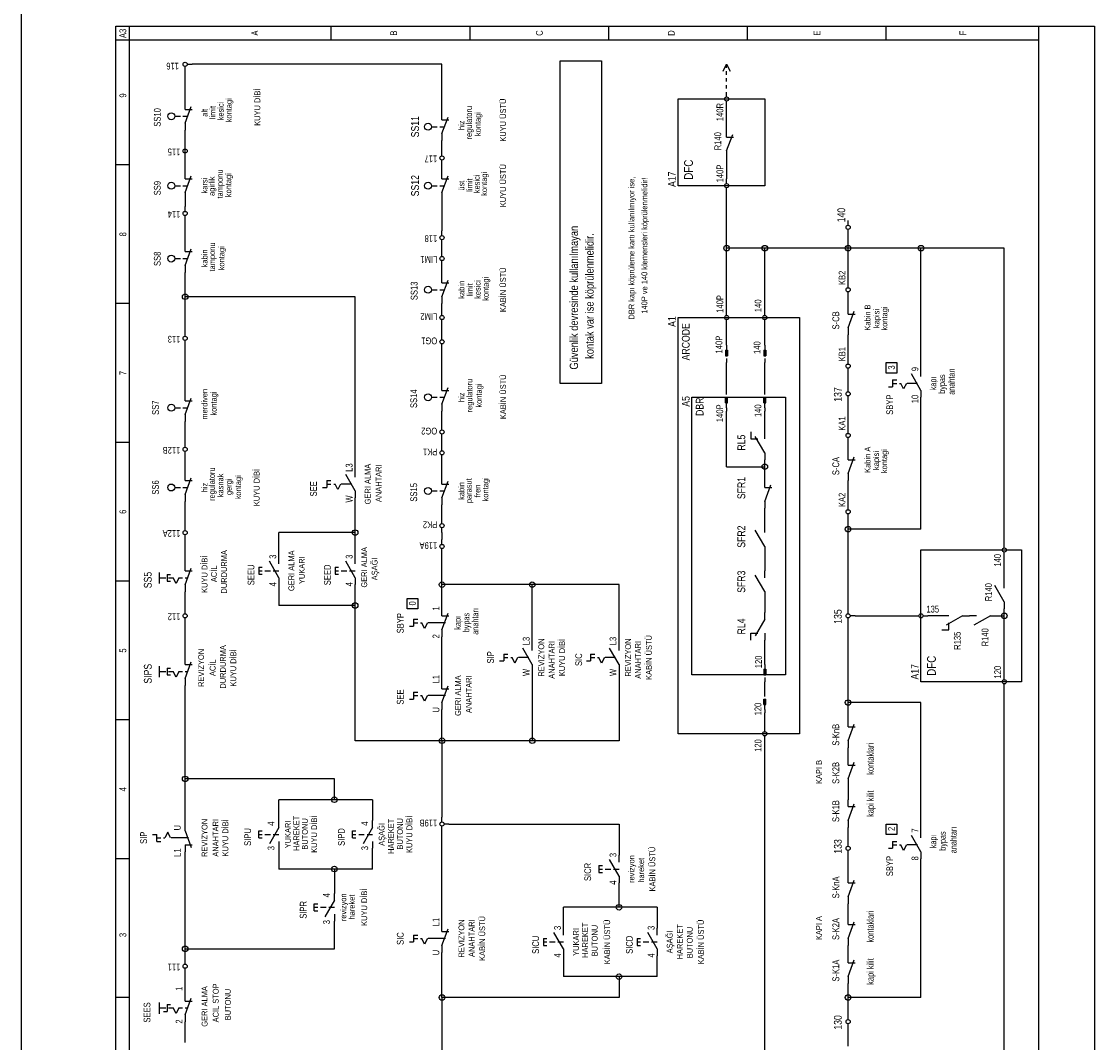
# Model space of a CAD drawing. Header units: centimetres. Extents: x 0 to 14570, y -30 to 2970.
# Tile 23 of 32: x 12415 to 13146, y 323 to 1019. Entities that reach past the tile are written whole.
import ezdxf
from ezdxf.enums import TextEntityAlignment as Align

# ---------------------------------------------------------------- set-up
doc = ezdxf.new("R2010")
doc.units = ezdxf.units.CM
for name, color, linetype in [('ASN-CERCEVE', 7, 'CONTINUOUS'), ('ASN-ELEKTRIK', 3, 'CONTINUOUS'), ('ASN-ELEKTRIK-YAZI', 4, 'CONTINUOUS')]:
    doc.layers.add(name, color=color, linetype=linetype)
doc.styles.get("Standard").update_dxf_attribs({"font": 'arial.ttf', "width": 0.8})

msp = doc.modelspace()

# ---------------------------------------------------------------- linework, layer by layer
at = {"layer": 'ASN-CERCEVE'}
msp.add_line((12415, 0), (12415, 2970), dxfattribs=at)
at = {"layer": 'ASN-ELEKTRIK'}
for p, q in [((12479.2, 70.2), (12479.2, 1015.95)), ((12479.2, 1015.95), (13145.95, 1015.95)), ((12488.66, 79.66), (12488.66, 1015.95)), ((12625.79, 1015.95), (12625.79, 1006.5)), ((12720.37, 1015.95), (12720.37, 1006.5)), ((12814.94, 1015.95), (12814.94, 1006.5)), ((12909.52, 1006.5), (12909.52, 1015.95)), ((13004.09, 1006.5), (13004.09, 1015.95)), ((13108.12, 70.2), (13108.12, 1015.95)), ((13145.95, 1015.95), (13145.95, 70.2)), ((12479.2, 1006.5), (13108.12, 1006.5)), ((12526.49, 985.22), (12526.49, 988.53)), ((12527.9, 989.94), (12531.21, 989.94)), ((12701.45, 989.94), (12531.21, 989.94)), ((12701.45, 956.84), (12701.45, 989.94)), ((12781.84, 772.42), (12781.84, 992.31)), ((12781.84, 992.31), (12810.21, 992.31)), ((12810.21, 992.31), (12810.21, 772.42)), ((12892.97, 985.22), (12895.33, 989.94)), ((12895.33, 987.58), (12895.33, 989.94)), ((12895.33, 989.94), (12897.69, 985.22)), ((12526.49, 963.94), (12526.49, 985.22)), ((12895.33, 982.85), (12895.33, 985.22)), ((12895.33, 978.12), (12895.33, 980.49)), ((12895.33, 973.39), (12895.33, 975.76)), ((12862.23, 907.19), (12862.23, 966.3)), ((12862.23, 966.3), (12921.34, 966.3)), ((12895.33, 967.72), (12895.33, 971.03)), ((12895.33, 961.57), (12895.33, 964.88)), ((12921.34, 966.3), (12921.34, 907.19)), ((12526.49, 959.21), (12526.49, 963.94)), ((12526.49, 949.75), (12530.62, 961.1)), ((12526.49, 959.21), (12531.21, 959.21)), ((12895.33, 945.02), (12895.33, 961.57)), ((12519.4, 954.48), (12523.29, 954.48)), ((12524.97, 954.48), (12528.21, 954.48)), ((12701.45, 952.11), (12701.45, 956.84)), ((12701.45, 942.66), (12705.58, 954.01)), ((12701.45, 952.11), (12706.18, 952.11)), ((12526.49, 949.75), (12526.49, 945.02)), ((12526.49, 935.56), (12526.49, 945.02)), ((12694.36, 947.39), (12698.25, 947.39)), ((12699.94, 947.39), (12703.17, 947.39)), ((12895.33, 940.29), (12895.33, 945.02)), ((12701.45, 942.66), (12701.45, 937.93)), ((12701.45, 930.84), (12701.45, 937.93)), ((12895.33, 930.84), (12899.46, 942.18)), ((12895.33, 940.29), (12900.06, 940.29)), ((12526.49, 932.25), (12526.49, 935.56)), ((12526.49, 926.11), (12526.49, 933.2)), ((12526.49, 926.11), (12526.49, 929.42)), ((12701.45, 927.52), (12701.45, 930.84)), ((12895.33, 930.84), (12895.33, 926.11)), ((12488.66, 921.38), (12479.2, 921.38)), ((12526.49, 916.65), (12526.49, 926.11)), ((12701.45, 921.38), (12701.45, 924.69)), ((12701.45, 916.65), (12701.45, 921.38)), ((12895.33, 926.11), (12895.33, 911.92)), ((12526.49, 911.92), (12526.49, 916.65)), ((12526.49, 902.46), (12530.62, 913.81)), ((12701.45, 911.92), (12701.45, 916.65)), ((12701.45, 902.46), (12705.58, 913.81)), ((12519.4, 907.19), (12523.29, 907.19)), ((12524.97, 907.19), (12528.21, 907.19)), ((12526.49, 911.92), (12531.21, 911.92)), ((12694.36, 907.19), (12698.25, 907.19)), ((12699.94, 907.19), (12703.17, 907.19)), ((12701.45, 911.92), (12706.18, 911.92)), ((12921.34, 907.19), (12862.23, 907.19)), ((12895.33, 908.61), (12895.33, 911.92)), ((12526.49, 902.46), (12526.49, 897.73)), ((12701.45, 902.46), (12701.45, 897.73)), ((12895.33, 902.46), (12895.33, 905.77)), ((12895.33, 864.63), (12895.33, 902.46)), ((12526.49, 897.73), (12526.49, 893)), ((12526.49, 889.69), (12526.49, 893)), ((12701.45, 897.73), (12701.45, 876.45)), ((12526.49, 883.55), (12526.49, 886.86)), ((12526.49, 867), (12526.49, 883.55)), ((12526.49, 867), (12526.49, 883.55)), ((12978.08, 880.24), (12978.08, 883.55)), ((12978.08, 874.09), (12978.08, 877.4)), ((12701.45, 873.14), (12701.45, 876.45)), ((12701.45, 867), (12701.45, 870.31)), ((12978.08, 864.63), (12978.08, 874.09)), ((12526.49, 862.27), (12526.49, 867)), ((12526.49, 852.81), (12530.62, 864.16)), ((12701.45, 862.27), (12701.45, 867)), ((12895.33, 822.07), (12895.33, 864.63)), ((12921.34, 864.63), (12895.33, 864.63)), ((12921.34, 822.07), (12921.34, 864.63)), ((12978.08, 864.63), (12921.34, 864.63)), ((12978.08, 840.99), (12978.08, 864.63)), ((13027.74, 864.63), (12978.08, 864.63)), ((13027.74, 781.88), (13027.74, 864.63)), ((13084.48, 864.63), (13027.74, 864.63)), ((13084.48, 663.66), (13084.48, 864.63)), ((12519.4, 857.54), (12523.29, 857.54)), ((12524.97, 857.54), (12528.21, 857.54)), ((12526.49, 862.27), (12531.21, 862.27)), ((12701.45, 858.96), (12701.45, 862.27)), ((12701.45, 852.81), (12701.45, 856.12)), ((12526.49, 852.81), (12526.49, 848.08)), ((12526.49, 831.53), (12526.49, 848.08)), ((12701.45, 845.72), (12701.45, 852.81)), ((12701.45, 840.99), (12701.45, 845.72)), ((12701.45, 831.53), (12705.58, 842.88)), ((12701.45, 840.99), (12706.18, 840.99)), ((12978.08, 837.68), (12978.08, 840.99)), ((12694.36, 836.26), (12698.25, 836.26)), ((12699.94, 836.26), (12703.17, 836.26)), ((12978.08, 831.53), (12978.08, 834.84)), ((12488.66, 826.8), (12479.2, 826.8)), ((12642.34, 831.53), (12526.49, 831.53)), ((12526.49, 807.89), (12526.49, 831.53)), ((12642.34, 713.31), (12642.34, 831.53)), ((12701.45, 831.53), (12701.45, 826.8)), ((12701.45, 822.07), (12701.45, 826.8)), ((12978.08, 824.44), (12978.08, 831.53)), ((12701.45, 818.76), (12701.45, 822.07)), ((12895.33, 818.76), (12895.33, 822.07)), ((12921.34, 818.76), (12921.34, 822.07)), ((12978.08, 819.71), (12978.08, 824.44)), ((12978.08, 810.25), (12982.21, 821.6)), ((12978.08, 819.71), (12982.81, 819.71)), ((12701.45, 812.62), (12701.45, 815.93)), ((12701.45, 805.52), (12701.45, 812.62)), ((12862.23, 533.62), (12862.23, 817.34)), ((12862.23, 817.34), (12944.98, 817.34)), ((12895.33, 812.62), (12895.33, 815.93)), ((12895.33, 800.79), (12895.33, 812.62)), ((12921.34, 812.62), (12921.34, 815.93)), ((12921.34, 800.79), (12921.34, 812.62)), ((12944.98, 817.34), (12944.98, 533.62)), ((12526.49, 804.58), (12526.49, 807.89)), ((12701.45, 802.21), (12701.45, 805.52)), ((12978.08, 810.25), (12978.08, 805.52)), ((12978.08, 788.97), (12978.08, 805.52)), ((12526.49, 798.43), (12526.49, 801.74)), ((12526.49, 765.33), (12526.49, 798.43)), ((12701.45, 796.07), (12701.45, 799.38)), ((12895.33, 798.43), (12895.33, 800.79)), ((12895.33, 798.43), (12895.33, 791.34)), ((12921.34, 798.43), (12921.34, 800.79)), ((12921.34, 798.43), (12921.34, 791.34)), ((12701.45, 772.42), (12701.45, 796.07)), ((12894.62, 795.12), (12894.62, 791.34)), ((12894.62, 795.12), (12896.04, 795.12)), ((12894.62, 791.34), (12896.04, 791.34)), ((12894.86, 795.12), (12894.86, 791.34)), ((12895.09, 795.12), (12895.09, 791.34)), ((12895.33, 789.44), (12895.33, 786.61)), ((12895.57, 795.12), (12895.57, 791.34)), ((12895.8, 795.12), (12895.8, 791.34)), ((12896.04, 795.12), (12896.04, 791.34)), ((12920.63, 795.12), (12920.63, 791.34)), ((12920.63, 795.12), (12922.05, 795.12)), ((12920.63, 791.34), (12922.05, 791.34)), ((12920.86, 795.12), (12920.86, 791.34)), ((12921.1, 795.12), (12921.1, 791.34)), ((12921.34, 789.44), (12921.34, 786.61)), ((12921.57, 795.12), (12921.57, 791.34)), ((12921.81, 795.12), (12921.81, 791.34)), ((12922.05, 795.12), (12922.05, 791.34)), ((12895.33, 767.69), (12895.33, 786.61)), ((12921.34, 767.69), (12921.34, 786.61)), ((12978.08, 785.66), (12978.08, 788.97)), ((12978.08, 779.51), (12978.08, 782.82)), ((13004.09, 779.51), (13004.09, 786.61)), ((13004.09, 786.61), (13011.18, 786.61)), ((13011.18, 786.61), (13011.18, 779.51)), ((12978.08, 770.06), (12978.08, 779.51)), ((13011.18, 779.51), (13004.09, 779.51)), ((13027.74, 767.69), (13021.28, 778.88)), ((13027.74, 777.15), (13027.74, 781.88)), ((12701.45, 767.69), (12701.45, 772.42)), ((12701.45, 758.23), (12705.58, 769.58)), ((12701.45, 767.69), (12706.18, 767.69)), ((12810.21, 772.42), (12781.84, 772.42)), ((12895.33, 764.86), (12895.33, 767.69)), ((12921.34, 764.86), (12921.34, 767.69)), ((12978.08, 766.75), (12978.08, 770.06)), ((13005.51, 770.06), (13008.35, 770.06)), ((13008.35, 774.79), (13011.18, 774.79)), ((13008.35, 774.79), (13008.35, 770.06)), ((13008.35, 772.42), (13011.18, 772.42)), ((13013.08, 772.42), (13014.02, 772.42)), ((13015.91, 768.64), (13014.02, 772.42)), ((13017.8, 772.42), (13015.91, 768.64)), ((13025.37, 772.42), (13018.28, 772.42)), ((13027.74, 767.69), (13027.74, 762.96)), ((12526.49, 760.6), (12526.49, 765.33)), ((12526.49, 751.14), (12530.62, 762.49)), ((12526.49, 760.6), (12531.21, 760.6)), ((12694.36, 762.96), (12698.25, 762.96)), ((12699.94, 762.96), (12703.17, 762.96)), ((12871.69, 573.81), (12871.69, 762.96)), ((12871.69, 762.96), (12935.52, 762.96)), ((12894.62, 762.96), (12896.04, 762.96)), ((12894.62, 759.18), (12894.62, 762.96)), ((12894.86, 759.18), (12894.86, 762.96)), ((12895.09, 759.18), (12895.09, 762.96)), ((12895.33, 755.87), (12895.33, 762.96)), ((12895.57, 759.18), (12895.57, 762.96)), ((12895.8, 759.18), (12895.8, 762.96)), ((12896.04, 759.18), (12896.04, 762.96)), ((12920.63, 762.96), (12922.05, 762.96)), ((12920.63, 759.18), (12920.63, 762.96)), ((12920.86, 759.18), (12920.86, 762.96)), ((12921.1, 759.18), (12921.1, 762.96)), ((12921.34, 755.87), (12921.34, 762.96)), ((12921.57, 759.18), (12921.57, 762.96)), ((12921.81, 759.18), (12921.81, 762.96)), ((12922.05, 759.18), (12922.05, 762.96)), ((12935.52, 762.96), (12935.52, 573.81)), ((12978.08, 760.6), (12978.08, 763.91)), ((12978.08, 741.68), (12978.08, 760.6)), ((13027.74, 673.12), (13027.74, 762.96)), ((12519.4, 755.87), (12523.29, 755.87)), ((12524.97, 755.87), (12528.21, 755.87)), ((12701.45, 758.23), (12701.45, 753.51)), ((12701.45, 744.05), (12701.45, 753.51)), ((12894.62, 759.18), (12896.04, 759.18)), ((12895.33, 755.87), (12895.33, 753.51)), ((12895.33, 715.68), (12895.33, 753.51)), ((12920.63, 759.18), (12922.05, 759.18)), ((12921.34, 755.87), (12921.34, 753.51)), ((12921.34, 739.32), (12921.34, 753.51)), ((12526.49, 751.14), (12526.49, 746.41)), ((12526.49, 732.23), (12526.49, 746.41)), ((12701.45, 740.74), (12701.45, 744.05)), ((12911.88, 739.32), (12911.88, 734.59)), ((12921.34, 734.59), (12921.34, 739.32)), ((12978.08, 738.37), (12978.08, 741.68)), ((12488.66, 732.23), (12479.2, 732.23)), ((12526.49, 728.92), (12526.49, 732.23)), ((12701.45, 734.59), (12701.45, 737.9)), ((12701.45, 729.86), (12701.45, 734.59)), ((12911.88, 734.59), (12916.61, 734.59)), ((12921.34, 725.13), (12914.88, 736.32)), ((12978.08, 732.23), (12978.08, 735.54)), ((12978.08, 725.13), (12978.08, 732.23)), ((12526.49, 722.77), (12526.49, 726.08)), ((12701.45, 726.55), (12701.45, 729.86)), ((12701.45, 720.4), (12701.45, 723.71)), ((12921.34, 725.13), (12921.34, 720.4)), ((12978.08, 720.4), (12978.08, 725.13)), ((12526.49, 710.95), (12526.49, 722.77)), ((12701.45, 708.58), (12701.45, 720.4)), ((12921.34, 715.68), (12921.34, 720.4)), ((12978.08, 710.95), (12982.21, 722.3)), ((12978.08, 720.4), (12982.81, 720.4)), ((12526.49, 706.22), (12526.49, 710.95)), ((12642.34, 699.13), (12635.88, 710.31)), ((12642.34, 708.58), (12642.34, 713.31)), ((12895.33, 715.68), (12921.34, 715.68)), ((12921.34, 706.22), (12921.34, 715.68)), ((12978.08, 710.95), (12978.08, 706.22)), ((12526.49, 696.76), (12530.62, 708.11)), ((12526.49, 706.22), (12531.21, 706.22)), ((12622.95, 706.22), (12625.79, 706.22)), ((12622.95, 706.22), (12622.95, 701.49)), ((12622.95, 703.85), (12625.79, 703.85)), ((12627.68, 703.85), (12628.63, 703.85)), ((12630.52, 700.07), (12628.63, 703.85)), ((12632.41, 703.85), (12630.52, 700.07)), ((12639.98, 703.85), (12632.88, 703.85)), ((12701.45, 703.85), (12701.45, 708.58)), ((12701.45, 694.4), (12705.58, 705.75)), ((12701.45, 703.85), (12706.18, 703.85)), ((12921.34, 701.49), (12921.34, 706.22)), ((12921.34, 692.03), (12925.47, 703.38)), ((12978.08, 689.67), (12978.08, 706.22)), ((12519.4, 701.49), (12523.29, 701.49)), ((12524.97, 701.49), (12528.21, 701.49)), ((12526.49, 696.76), (12526.49, 692.03)), ((12620.12, 701.49), (12622.95, 701.49)), ((12642.34, 699.13), (12642.34, 694.4)), ((12694.36, 699.13), (12698.25, 699.13)), ((12699.94, 699.13), (12703.17, 699.13)), ((12921.34, 701.49), (12926.07, 701.49)), ((12526.49, 675.48), (12526.49, 692.03)), ((12642.34, 670.75), (12642.34, 694.4)), ((12701.45, 694.4), (12701.45, 689.67)), ((12701.45, 680.21), (12701.45, 689.67)), ((12921.34, 692.03), (12921.34, 687.3)), ((12921.34, 675.48), (12921.34, 687.3)), ((12978.08, 686.36), (12978.08, 689.67)), ((12701.45, 676.9), (12701.45, 680.21)), ((12978.08, 680.21), (12978.08, 683.52)), ((12978.08, 673.12), (12978.08, 680.21)), ((12526.49, 672.17), (12526.49, 675.48)), ((12701.45, 670.75), (12701.45, 674.06)), ((12921.34, 661.3), (12914.88, 672.48)), ((12921.34, 670.75), (12921.34, 675.48)), ((13027.74, 673.12), (12978.08, 673.12)), ((12978.08, 618.74), (12978.08, 673.12)), ((12526.49, 666.02), (12526.49, 669.33)), ((12526.49, 649.38), (12526.49, 666.02)), ((12590.32, 654.2), (12590.32, 670.75)), ((12642.34, 670.75), (12590.32, 670.75)), ((12642.34, 654.2), (12642.34, 670.75)), ((12701.45, 670.75), (12701.45, 666.02)), ((12701.45, 662.71), (12701.45, 666.02)), ((12701.45, 656.57), (12701.45, 659.88)), ((12921.34, 661.3), (12921.34, 656.57)), ((13027.74, 569.08), (13027.74, 658.93)), ((13027.74, 658.93), (13096.3, 658.93)), ((13084.48, 660.35), (13084.48, 663.66)), ((13096.3, 658.93), (13096.3, 569.08)), ((12590.32, 640.02), (12583.86, 651.2)), ((12590.32, 649.47), (12590.32, 654.2)), ((12642.34, 640.02), (12635.88, 651.2)), ((12642.34, 649.47), (12642.34, 654.2)), ((12701.45, 635.29), (12701.45, 656.57)), ((12921.34, 656.57), (12921.34, 644.74)), ((13084.48, 654.2), (13084.48, 657.51)), ((13084.48, 637.65), (13084.48, 654.2)), ((12509.07, 636.06), (12509.07, 643.62)), ((12526.49, 644.65), (12526.49, 649.38)), ((12526.49, 635.19), (12530.62, 646.54)), ((12526.49, 644.65), (12531.21, 644.65)), ((12576.61, 647.11), (12578.97, 647.11)), ((12576.61, 647.11), (12576.61, 642.38)), ((12576.61, 644.74), (12578.97, 644.74)), ((12580.87, 644.74), (12584.65, 644.74)), ((12586.54, 644.74), (12590.32, 644.74)), ((12628.63, 647.11), (12630.99, 647.11)), ((12628.63, 647.11), (12628.63, 642.38)), ((12628.63, 644.74), (12630.99, 644.74)), ((12632.88, 644.74), (12636.67, 644.74)), ((12638.56, 644.74), (12642.34, 644.74)), ((12921.34, 640.02), (12921.34, 644.74)), ((12488.66, 637.65), (12479.2, 637.65)), ((12509.08, 639.92), (12513.24, 639.92)), ((12514.19, 642.29), (12516.56, 642.29)), ((12514.19, 642.29), (12514.19, 637.56)), ((12514.19, 637.56), (12516.56, 637.56)), ((12515.14, 639.92), (12518.45, 639.92)), ((12520.34, 636.14), (12518.45, 639.92)), ((12522.23, 639.92), (12520.34, 636.14)), ((12522.23, 639.92), (12524.59, 639.92)), ((12526.49, 639.92), (12528.19, 639.92)), ((12576.61, 642.38), (12578.97, 642.38)), ((12590.32, 640.02), (12590.32, 635.29)), ((12628.63, 642.38), (12630.99, 642.38)), ((12642.34, 640.02), (12642.34, 635.29)), ((12921.34, 630.56), (12914.88, 641.75)), ((13084.48, 632.92), (13084.48, 637.65)), ((12526.49, 635.19), (12526.49, 630.46)), ((12526.49, 618.74), (12526.49, 630.46)), ((12590.32, 635.29), (12590.32, 621.1)), ((12642.34, 621.1), (12642.34, 635.29)), ((12701.45, 618.74), (12701.45, 635.29)), ((12762.92, 635.29), (12701.45, 635.29)), ((12822.03, 635.29), (12762.92, 635.29)), ((12762.92, 595.09), (12762.92, 635.29)), ((12822.03, 595.09), (12822.03, 635.29)), ((12921.34, 630.56), (12921.34, 625.83)), ((13084.48, 623.46), (13078.02, 634.65)), ((12677.81, 618.74), (12677.81, 625.83)), ((12677.81, 625.83), (12684.9, 625.83)), ((12684.9, 625.83), (12684.9, 618.74)), ((12921.34, 625.83), (12921.34, 616.37)), ((13084.48, 623.46), (13084.48, 618.74)), ((12526.49, 615.43), (12526.49, 618.74)), ((12642.34, 621.1), (12590.32, 621.1)), ((12642.34, 528.89), (12642.34, 621.1)), ((12684.9, 618.74), (12677.81, 618.74)), ((12701.45, 614.01), (12701.45, 618.74)), ((12701.45, 604.55), (12705.58, 615.9)), ((12701.45, 614.01), (12706.18, 614.01)), ((12921.34, 611.64), (12921.34, 616.37)), ((12978.08, 615.43), (12978.08, 618.74)), ((12982.81, 614.01), (12979.5, 614.01)), ((12982.81, 614.01), (13023.01, 614.01)), ((13023.01, 614.01), (13026.32, 614.01)), ((13029.15, 614.01), (13032.46, 614.01)), ((13041.92, 614.01), (13032.46, 614.01)), ((13046.65, 614.01), (13041.92, 614.01)), ((13056.11, 614.01), (13044.92, 607.55)), ((13056.11, 614.01), (13060.84, 614.01)), ((13065.57, 614.01), (13060.84, 614.01)), ((13075.02, 614.01), (13063.83, 607.55)), ((13075.02, 614.01), (13079.75, 614.01)), ((13079.75, 614.01), (13084.48, 614.01)), ((13084.48, 614.01), (13084.48, 618.74)), ((13084.48, 573.81), (13084.48, 614.01)), ((12526.49, 609.28), (12526.49, 612.59)), ((12526.49, 585.54), (12526.49, 609.28)), ((12679.22, 606.91), (12682.06, 606.91)), ((12682.06, 611.64), (12684.9, 611.64)), ((12682.06, 611.64), (12682.06, 606.91)), ((12682.06, 609.28), (12684.9, 609.28)), ((12686.79, 609.28), (12687.74, 609.28)), ((12689.63, 605.5), (12687.74, 609.28)), ((12691.52, 609.28), (12689.63, 605.5)), ((12703.81, 609.28), (12691.99, 609.28)), ((12921.34, 611.64), (12914.88, 600.45)), ((12978.08, 609.28), (12978.08, 612.59)), ((12978.08, 554.9), (12978.08, 609.28)), ((13046.65, 604.55), (13046.65, 609.28)), ((12701.45, 604.55), (12701.45, 599.82)), ((12701.45, 569.08), (12701.45, 599.82)), ((12911.88, 597.46), (12911.88, 602.19)), ((12911.88, 602.19), (12916.61, 602.19)), ((12921.34, 602.19), (12921.34, 597.46)), ((13041.92, 604.55), (13046.65, 604.55)), ((12762.92, 580.91), (12756.46, 592.09)), ((12762.92, 590.36), (12762.92, 595.09)), ((12822.03, 580.91), (12815.57, 592.09)), ((12822.03, 590.36), (12822.03, 595.09)), ((12921.34, 583.27), (12921.34, 597.46)), ((12526.49, 580.81), (12526.49, 585.54)), ((12743.54, 588), (12746.37, 588)), ((12743.54, 588), (12743.54, 583.27)), ((12743.54, 585.63), (12746.37, 585.63)), ((12748.26, 585.63), (12749.21, 585.63)), ((12751.1, 581.85), (12749.21, 585.63)), ((12752.99, 585.63), (12751.1, 581.85)), ((12760.56, 585.63), (12753.47, 585.63)), ((12802.65, 588), (12805.48, 588)), ((12802.65, 588), (12802.65, 583.27)), ((12802.65, 585.63), (12805.48, 585.63)), ((12807.37, 585.63), (12808.32, 585.63)), ((12810.21, 581.85), (12808.32, 585.63)), ((12812.1, 585.63), (12810.21, 581.85)), ((12819.67, 585.63), (12812.58, 585.63)), ((12509.07, 572.22), (12509.07, 579.79)), ((12514.19, 578.45), (12516.56, 578.45)), ((12514.19, 578.45), (12514.19, 573.72)), ((12526.49, 571.35), (12530.62, 582.7)), ((12526.49, 580.81), (12531.21, 580.81)), ((12740.7, 583.27), (12743.54, 583.27)), ((12762.92, 580.91), (12762.92, 576.18)), ((12799.81, 583.27), (12802.65, 583.27)), ((12822.03, 580.91), (12822.03, 576.18)), ((12920.63, 577.6), (12920.63, 573.81)), ((12920.63, 577.6), (12922.05, 577.6)), ((12920.86, 577.6), (12920.86, 573.81)), ((12921.1, 577.6), (12921.1, 573.81)), ((12921.34, 580.91), (12921.34, 583.27)), ((12921.34, 580.91), (12921.34, 573.81)), ((12921.57, 577.6), (12921.57, 573.81)), ((12921.81, 577.6), (12921.81, 573.81)), ((12922.05, 577.6), (12922.05, 573.81)), ((12509.08, 576.08), (12513.24, 576.08)), ((12514.19, 573.72), (12516.56, 573.72)), ((12515.14, 576.08), (12518.45, 576.08)), ((12520.34, 572.3), (12518.45, 576.08)), ((12522.23, 576.08), (12520.34, 572.3)), ((12522.23, 576.08), (12524.59, 576.08)), ((12526.49, 576.08), (12528.19, 576.08)), ((12526.49, 571.35), (12526.49, 566.63)), ((12762.92, 576.18), (12762.92, 528.89)), ((12822.03, 576.18), (12822.03, 528.89)), ((12935.52, 573.81), (12871.69, 573.81)), ((12920.63, 573.81), (12922.05, 573.81)), ((12921.34, 571.92), (12921.34, 569.08)), ((13084.48, 570.5), (13084.48, 573.81)), ((12526.49, 502.88), (12526.49, 566.63)), ((12701.45, 564.36), (12701.45, 569.08)), ((12701.45, 554.9), (12705.58, 566.25)), ((12701.45, 564.36), (12706.18, 564.36)), ((12921.34, 561.99), (12921.34, 569.08)), ((13096.3, 569.08), (13027.74, 569.08)), ((13084.48, 564.36), (13084.48, 567.67)), ((13084.48, 117.49), (13084.48, 564.36)), ((12679.22, 557.26), (12682.06, 557.26)), ((12682.06, 561.99), (12684.9, 561.99)), ((12682.06, 561.99), (12682.06, 557.26)), ((12682.06, 559.63), (12684.9, 559.63)), ((12686.79, 559.63), (12687.74, 559.63)), ((12689.63, 555.84), (12687.74, 559.63)), ((12691.52, 559.63), (12689.63, 555.84)), ((12703.81, 559.63), (12691.99, 559.63)), ((12920.63, 557.26), (12922.05, 557.26)), ((12920.63, 553.48), (12920.63, 557.26)), ((12920.86, 553.48), (12920.86, 557.26)), ((12921.1, 553.48), (12921.1, 557.26)), ((12921.34, 559.15), (12921.34, 561.99)), ((12921.34, 550.17), (12921.34, 557.26)), ((12921.57, 553.48), (12921.57, 557.26)), ((12921.81, 553.48), (12921.81, 557.26)), ((12922.05, 553.48), (12922.05, 557.26)), ((12701.45, 554.9), (12701.45, 550.17)), ((12701.45, 528.89), (12701.45, 550.17)), ((12701.45, 528.89), (12701.45, 550.17)), ((12701.45, 528.89), (12701.45, 550.17)), ((12920.63, 553.48), (12922.05, 553.48)), ((12921.34, 550.17), (12921.34, 547.8)), ((13027.74, 554.9), (12978.08, 554.9)), ((12978.08, 543.08), (12978.08, 554.9)), ((13027.74, 467.42), (13027.74, 554.9)), ((12488.66, 543.08), (12479.2, 543.08)), ((12921.34, 538.35), (12921.34, 547.8)), ((12978.08, 538.35), (12978.08, 543.08)), ((12944.98, 533.62), (12862.23, 533.62)), ((12921.34, 535.04), (12921.34, 538.35)), ((12978.08, 528.89), (12982.21, 540.24)), ((12978.08, 538.35), (12982.81, 538.35)), ((12701.45, 528.89), (12642.34, 528.89)), ((12762.92, 528.89), (12701.45, 528.89)), ((12701.45, 528.89), (12701.45, 476.87)), ((12822.03, 528.89), (12762.92, 528.89)), ((12921.34, 528.89), (12921.34, 532.2)), ((12921.34, 117.49), (12921.34, 528.89)), ((12978.08, 528.89), (12978.08, 524.16)), ((12978.08, 517.07), (12978.08, 524.16)), ((12978.08, 512.34), (12978.08, 517.07)), ((12978.08, 502.88), (12982.21, 514.23)), ((12978.08, 512.34), (12982.81, 512.34)), ((12628.15, 502.88), (12526.49, 502.88)), ((12526.49, 472.14), (12526.49, 502.88)), ((12628.15, 488.69), (12628.15, 502.88)), ((12978.08, 502.88), (12978.08, 498.15)), ((12978.08, 498.15), (12978.08, 488.69)), ((12590.32, 474.51), (12590.32, 488.69)), ((12628.15, 488.69), (12590.32, 488.69)), ((12654.16, 488.69), (12628.15, 488.69)), ((12654.16, 488.69), (12654.16, 474.51)), ((12978.08, 483.97), (12978.08, 488.69)), ((12978.08, 474.51), (12982.21, 485.86)), ((12978.08, 483.97), (12982.81, 483.97)), ((12701.45, 473.56), (12701.45, 476.87)), ((12526.49, 467.42), (12526.49, 472.14)), ((12590.32, 469.78), (12583.86, 458.59)), ((12590.32, 469.78), (12590.32, 474.51)), ((12654.16, 469.78), (12647.7, 458.59)), ((12654.16, 469.78), (12654.16, 474.51)), ((12701.45, 467.42), (12701.45, 470.73)), ((12706.18, 472.14), (12702.87, 472.14)), ((12706.18, 472.14), (12822.03, 472.14)), ((12822.03, 472.14), (12822.03, 450.86)), ((12978.08, 474.51), (12978.08, 469.78)), ((12978.08, 460.32), (12978.08, 469.78)), ((13004.09, 465.05), (13004.09, 472.14)), ((13004.09, 472.14), (13011.18, 472.14)), ((13011.18, 472.14), (13011.18, 465.05)), ((12504.26, 465.05), (12507.1, 465.05)), ((12507.1, 460.32), (12507.1, 465.05)), ((12507.1, 462.69), (12509.93, 462.69)), ((12511.83, 462.69), (12512.77, 462.69)), ((12514.66, 466.47), (12512.77, 462.69)), ((12516.56, 462.69), (12514.66, 466.47)), ((12528.85, 462.69), (12517.03, 462.69)), ((12526.49, 467.42), (12530.62, 456.07)), ((12576.61, 467.42), (12578.97, 467.42)), ((12576.61, 462.69), (12576.61, 467.42)), ((12576.61, 465.05), (12578.97, 465.05)), ((12576.61, 462.69), (12578.97, 462.69)), ((12580.87, 465.05), (12584.65, 465.05)), ((12586.54, 465.05), (12590.32, 465.05)), ((12640.45, 467.42), (12642.81, 467.42)), ((12640.45, 462.69), (12640.45, 467.42)), ((12640.45, 465.05), (12642.81, 465.05)), ((12640.45, 462.69), (12642.81, 462.69)), ((12644.7, 465.05), (12648.49, 465.05)), ((12650.38, 465.05), (12654.16, 465.05)), ((12701.45, 403.58), (12701.45, 467.42)), ((13011.18, 465.05), (13004.09, 465.05)), ((13027.74, 453.23), (13021.28, 464.42)), ((13027.74, 462.69), (13027.74, 467.42)), ((12507.1, 460.32), (12509.93, 460.32)), ((12526.49, 457.96), (12526.49, 453.23)), ((12526.49, 457.96), (12531.21, 457.96)), ((12526.49, 387.03), (12526.49, 453.23)), ((12590.32, 460.32), (12590.32, 455.59)), ((12590.32, 455.59), (12590.32, 441.41)), ((12654.16, 460.32), (12654.16, 455.59)), ((12654.16, 441.41), (12654.16, 455.59)), ((12978.08, 457.01), (12978.08, 460.32)), ((12978.08, 450.86), (12978.08, 454.17)), ((13005.51, 455.59), (13008.35, 455.59)), ((13008.35, 460.32), (13011.18, 460.32)), ((13008.35, 460.32), (13008.35, 455.59)), ((13008.35, 457.96), (13011.18, 457.96)), ((13013.08, 457.96), (13014.02, 457.96)), ((13015.91, 454.17), (13014.02, 457.96)), ((13017.8, 457.96), (13015.91, 454.17)), ((13025.37, 457.96), (13018.28, 457.96)), ((13027.74, 453.23), (13027.74, 448.5)), ((12488.66, 448.5), (12479.2, 448.5)), ((12822.03, 436.68), (12815.57, 447.87)), ((12822.03, 446.14), (12822.03, 450.86)), ((12978.08, 436.68), (12978.08, 450.86)), ((13027.74, 353.92), (13027.74, 448.5)), ((12628.15, 441.41), (12590.32, 441.41)), ((12628.15, 441.41), (12628.15, 424.86)), ((12654.16, 441.41), (12628.15, 441.41)), ((12808.32, 443.77), (12810.68, 443.77)), ((12808.32, 443.77), (12808.32, 439.04)), ((12808.32, 441.41), (12810.68, 441.41)), ((12808.32, 439.04), (12810.68, 439.04)), ((12812.58, 441.41), (12816.36, 441.41)), ((12818.25, 441.41), (12822.03, 441.41)), ((12822.03, 436.68), (12822.03, 431.95)), ((12822.03, 415.4), (12822.03, 431.95)), ((12978.08, 431.95), (12978.08, 436.68)), ((12978.08, 422.49), (12982.21, 433.84)), ((12978.08, 431.95), (12982.81, 431.95)), ((12628.15, 420.13), (12628.15, 424.86)), ((12614.44, 417.76), (12616.81, 417.76)), ((12614.44, 413.03), (12614.44, 417.76)), ((12628.15, 420.13), (12621.69, 408.94)), ((12978.08, 422.49), (12978.08, 417.76)), ((12978.08, 408.31), (12978.08, 417.76)), ((12614.44, 415.4), (12616.81, 415.4)), ((12614.44, 413.03), (12616.81, 413.03)), ((12618.7, 415.4), (12622.48, 415.4)), ((12624.37, 415.4), (12628.15, 415.4)), ((12628.15, 410.67), (12628.15, 405.94)), ((12784.2, 401.21), (12784.2, 415.4)), ((12822.03, 415.4), (12784.2, 415.4)), ((12848.04, 415.4), (12822.03, 415.4)), ((12848.04, 415.4), (12848.04, 401.21)), ((12628.15, 387.03), (12628.15, 405.94)), ((12701.45, 398.85), (12701.45, 403.58)), ((12978.08, 403.58), (12978.08, 408.31)), ((12978.08, 394.12), (12982.21, 405.47)), ((12978.08, 403.58), (12982.81, 403.58)), ((12682.06, 396.48), (12684.9, 396.48)), ((12682.06, 396.48), (12682.06, 391.76)), ((12701.45, 389.39), (12705.58, 400.74)), ((12701.45, 398.85), (12706.18, 398.85)), ((12784.2, 387.03), (12777.74, 398.21)), ((12784.2, 396.48), (12784.2, 401.21)), ((12848.04, 387.03), (12841.58, 398.21)), ((12848.04, 396.48), (12848.04, 401.21)), ((12679.22, 391.76), (12682.06, 391.76)), ((12682.06, 394.12), (12684.9, 394.12)), ((12686.79, 394.12), (12687.74, 394.12)), ((12689.63, 390.34), (12687.74, 394.12)), ((12691.52, 394.12), (12689.63, 390.34)), ((12703.81, 394.12), (12691.99, 394.12)), ((12701.45, 389.39), (12701.45, 384.66)), ((12770.49, 394.12), (12772.85, 394.12)), ((12770.49, 394.12), (12770.49, 389.39)), ((12770.49, 391.76), (12772.85, 391.76)), ((12770.49, 389.39), (12772.85, 389.39)), ((12774.75, 391.76), (12778.53, 391.76)), ((12780.42, 391.76), (12784.2, 391.76)), ((12834.33, 394.12), (12836.69, 394.12)), ((12834.33, 394.12), (12834.33, 389.39)), ((12834.33, 391.76), (12836.69, 391.76)), ((12834.33, 389.39), (12836.69, 389.39)), ((12838.58, 391.76), (12842.37, 391.76)), ((12844.26, 391.76), (12848.04, 391.76)), ((12978.08, 394.12), (12978.08, 389.39)), ((12978.08, 382.3), (12978.08, 389.39)), ((12526.49, 387.03), (12628.15, 387.03)), ((12526.49, 379.93), (12526.49, 387.03)), ((12526.49, 379.93), (12526.49, 387.03)), ((12701.45, 353.92), (12701.45, 384.66)), ((12784.2, 387.03), (12784.2, 382.3)), ((12784.2, 382.3), (12784.2, 368.11)), ((12848.04, 387.03), (12848.04, 382.3)), ((12848.04, 368.11), (12848.04, 382.3)), ((12978.08, 377.57), (12978.08, 382.3)), ((12526.49, 376.62), (12526.49, 379.93)), ((12526.49, 377.57), (12526.49, 379.93)), ((12526.49, 370.48), (12526.49, 373.79)), ((12978.08, 368.11), (12982.21, 379.46)), ((12978.08, 377.57), (12982.81, 377.57)), ((12526.49, 356.19), (12526.49, 370.48)), ((12822.03, 368.11), (12784.2, 368.11)), ((12822.03, 368.11), (12822.03, 353.92)), ((12848.04, 368.11), (12822.03, 368.11)), ((12978.08, 368.11), (12978.08, 363.38)), ((12978.08, 353.92), (12978.08, 363.38)), ((12488.66, 353.92), (12479.2, 353.92)), ((12526.49, 351.47), (12526.49, 356.19)), ((12526.49, 342.01), (12530.62, 353.36)), ((12526.49, 351.47), (12531.21, 351.47)), ((12822.03, 353.92), (12701.45, 353.92)), ((12701.45, 353.92), (12701.45, 294.72)), ((13027.74, 353.92), (12978.08, 353.92)), ((12978.08, 342.1), (12978.08, 353.92)), ((12509.07, 342.87), (12509.07, 350.44)), ((12509.08, 346.74), (12513.24, 346.74)), ((12511.83, 344.37), (12514.19, 344.37)), ((12514.19, 349.1), (12516.56, 349.1)), ((12514.19, 349.1), (12514.19, 344.37)), ((12515.14, 346.74), (12518.45, 346.74)), ((12520.34, 342.95), (12518.45, 346.74)), ((12522.23, 346.74), (12520.34, 342.95)), ((12522.23, 346.74), (12524.59, 346.74)), ((12526.49, 346.74), (12528.19, 346.74)), ((12526.49, 342.01), (12526.49, 337.28)), ((12526.49, 323.19), (12526.49, 337.28)), ((12978.08, 338.79), (12978.08, 342.1)), ((12978.08, 332.65), (12978.08, 335.96)), ((12978.08, 320.82), (12978.08, 332.65))]:
    msp.add_line(p, q, dxfattribs=at)
for centre, radius in [((12526.49, 989.94), 1.42), ((12895.33, 966.3), 1.42), ((12517.03, 954.48), 2.36), ((12691.99, 947.39), 2.36), ((12526.49, 930.84), 1.42), ((12701.45, 926.11), 1.42), ((12517.03, 907.19), 2.36), ((12691.99, 907.19), 2.36), ((12895.33, 907.19), 1.42), ((12526.49, 888.28), 1.42), ((12978.08, 878.82), 1.42), ((12701.45, 871.73), 1.42), ((12895.33, 864.63), 1.89), ((12921.34, 864.63), 1.89), ((12978.08, 864.63), 1.89), ((13027.74, 864.63), 1.89), ((12517.03, 857.54), 2.36), ((12701.45, 857.54), 1.42), ((12526.49, 831.53), 1.89), ((12691.99, 836.26), 2.36), ((12978.08, 836.26), 1.42), ((12701.45, 817.34), 1.42), ((12895.33, 817.34), 1.42), ((12921.34, 817.34), 1.42), ((12526.49, 803.16), 1.42), ((12701.45, 800.79), 1.42), ((12978.08, 784.24), 1.42), ((12691.99, 762.96), 2.36), ((12978.08, 765.33), 1.42), ((12517.03, 755.87), 2.36), ((12701.45, 739.32), 1.42), ((12978.08, 736.96), 1.42), ((12526.49, 727.5), 1.42), ((12701.45, 725.13), 1.42), ((12921.34, 715.68), 1.89), ((12517.03, 701.49), 2.36), ((12691.99, 699.13), 2.36), ((12978.08, 684.94), 1.42), ((12642.34, 670.75), 1.89), ((12701.45, 675.48), 1.42), ((12978.08, 673.12), 1.89), ((12526.49, 670.75), 1.42), ((12701.45, 661.3), 1.42), ((13084.48, 658.93), 1.42), ((12701.45, 635.29), 1.89), ((12762.92, 635.29), 1.89), ((12642.34, 621.1), 1.89), ((12526.49, 614.01), 1.42), ((12978.08, 614.01), 1.42), ((12978.08, 614.01), 1.42), ((13027.74, 614.01), 1.42), ((13084.48, 614.01), 1.89), ((13084.48, 569.08), 1.42), ((12978.08, 554.9), 1.89), ((12921.34, 533.62), 1.42), ((12701.45, 528.89), 1.89), ((12762.92, 528.89), 1.89), ((12526.49, 502.88), 1.89), ((12628.15, 488.69), 1.89), ((12701.45, 472.14), 1.42), ((12978.08, 455.59), 1.42), ((12628.15, 441.41), 1.89), ((12822.03, 415.4), 1.89), ((12526.49, 387.03), 1.89), ((12526.49, 375.2), 1.42), ((12822.03, 368.11), 1.89), ((12701.45, 353.92), 1.89), ((12978.08, 353.92), 1.89), ((12978.08, 337.37), 1.42)]:
    msp.add_circle(centre, radius, dxfattribs=at)

# ---------------------------------------------------------------- texts
at = {"layer": 'ASN-ELEKTRIK-YAZI', "width": 0.8}
for s, height, rotation, p in [('A3', 4.634, 90, (12486.39, 1007.82)), ('116', 4.634, 180, (12522.32, 990.98)), ('115', 4.634, 180, (12523.27, 932.54)), ('117', 4.634, 180, (12698.23, 927.81)), ('DFC', 5.958, 90, (12872.35, 911.26)), ('A17', 5.296, 90, (12860.72, 906.34)), ('140P', 4.634, 90, (12893.06, 909.46)), ('114', 4.634, 180, (12523.27, 889.98)), ('Güvenlik devresinde kullanılmayan', 5.6745, 90, (12794.13, 781.88)), ('140', 5.296, 90, (12976.1, 882.22)), ('kontak var ise köprülenmelidir.', 5.6745, 90, (12804.78, 789.18)), ('118', 4.634, 180, (12698.23, 873.43)), ('LIM1', 4.634, 180, (12698.23, 859.24)), ('KB2', 4.634, 90, (12976.29, 839.48)), ('140P', 4.634, 90, (12893.06, 820.56)), ('140', 4.634, 90, (12919.07, 821.03)), ('LIM2', 4.634, 180, (12698.23, 820.28)), ('S-CB', 4.634, 90, (12972.03, 809.21)), ('113', 4.634, 180, (12523.27, 804.86)), ('OG1', 4.634, 180, (12698.23, 803.73)), ('KB1', 4.634, 90, (12976.29, 787.46)), ('9', 4.63, 90, (13025.94, 780.74)), ('DBR', 5.296, 90, (12879.63, 750.29)), ('KA1', 4.634, 90, (12976.29, 740.17)), ('OG2', 4.634, 180, (12698.23, 742.25)), ('RL5', 5.296, 90, (12908, 726.65)), ('112B', 4.634, 180, (12523.27, 729.2)), ('PK1', 4.634, 180, (12698.23, 728.07)), ('L3', 4.634, 90, (12640.54, 712.18)), ('S-CA', 4.634, 90, (12972.03, 709.91)), ('SFR1', 5.296, 90, (12908, 693.55)), ('KA2', 4.634, 90, (12976.29, 688.15)), ('PK2', 4.634, 180, (12698.23, 678.41)), ('SFR2', 5.296, 90, (12908, 660.44)), ('112A', 4.634, 180, (12523.27, 672.45)), ('119A', 4.634, 180, (12698.23, 664.23)), ('3', 4.63, 90, (12588.53, 652.88)), ('3', 4.63, 90, (12640.54, 652.88)), ('SFR3', 5.296, 90, (12908, 629.71)), ('112', 4.634, 180, (12523.27, 615.71)), ('1', 4.63, 90, (12699.65, 617.6)), ('RL4', 5.296, 90, (12908, 601.33)), ('L3', 4.634, 90, (12761.13, 593.96)), ('L3', 4.634, 90, (12820.24, 593.96)), ('DFC', 5.958, 90, (13037.85, 573.15)), ('A17', 5.296, 90, (13026.22, 570.6)), ('120', 4.634, 90, (13082.21, 571.35)), ('L1', 4.634, 90, (12699.65, 567.95)), ('S-KnB', 4.634, 90, (12972.03, 525.48)), ('kontaklari', 4.54, 90, (12995.48, 505.7)), ('S-K2B', 4.634, 90, (12972.03, 499.48)), ('kapi kilit', 4.54, 90, (12995.48, 476.93)), ('S-K1B', 4.634, 90, (12972.03, 473.47)), ('119B', 4.634, 180, (12698.23, 475.08)), ('7', 4.63, 90, (13025.94, 466.28)), ('133', 5.296, 90, (12973.73, 451.91)), ('L1', 4.634, 90, (12523.46, 449.73)), ('3', 4.63, 90, (12587.3, 454.27)), ('3', 4.63, 90, (12651.14, 454.27)), ('3', 4.63, 90, (12820.24, 449.54)), ('S-KnA', 4.634, 90, (12972.03, 421.45)), ('4', 4.63, 90, (12625.13, 422.11)), ('kontaklari', 4.54, 90, (12995.48, 391.3)), ('L1', 4.634, 90, (12699.65, 402.44)), ('3', 4.63, 90, (12782.41, 399.89)), ('3', 4.63, 90, (12846.25, 399.89)), ('S-K2A', 4.634, 90, (12972.03, 393.08)), ('kapi kilit', 4.54, 90, (12995.48, 362.53)), ('111', 4.634, 180, (12523.27, 376.91)), ('S-K1A', 4.634, 90, (12972.03, 364.71)), ('1', 4.63, 90, (12524.69, 358.46)), ('GERI ALMA', 3.972, 90, (12541.71, 333.97)), ('ACIL STOP', 3.972, 90, (12549.32, 336.94)), ('BUTONU', 3.972, 90, (12557.59, 338.38))]:
    msp.add_text(s, height=height, rotation=rotation, dxfattribs=at).set_placement(p)
for s, height, p in [('A', 4.63, (12576.23, 1011.22)), ('B', 4.63, (12670.81, 1011.22)), ('C', 4.63, (12770.11, 1011.22)), ('D', 4.63, (12859.96, 1011.22)), ('E', 4.63, (12959.26, 1011.22)), ('F', 4.63, (13058.57, 1011.22)), ('KUYU DİBİ', 3.972, (12577.67, 960.72)), ('9', 4.63, (12486.39, 968.67)), ('kontagi', 3.972, (12558.22, 958.59)), ('alt', 3.972, (12541.7, 956.84)), ('limit', 3.972, (12547.17, 957.02)), ('kesici', 3.972, (12552.7, 958.11)), ('regulatoru', 3.972, (12721.84, 950.15)), ('KUYU ÜSTÜ', 3.972, (12745.05, 951.89)), ('SS11', 5.296, (12685.75, 947.39)), ('hiz', 3.972, (12716.68, 948.33)), ('kontagi', 3.972, (12727.84, 949.22)), ('tamponu', 3.972, (12552.13, 908.36)), ('kontagi', 3.972, (12557.92, 907.53)), ('kesici', 3.972, (12727.14, 908.42)), ('kontagi', 3.972, (12732.15, 908.44)), ('KUYU ÜSTÜ', 3.972, (12745.05, 907.19)), ('DBR kapı köprüleme kartı kullanılmıyor ise,', 3.9722, (12832.53, 864.63)), ('karsi', 3.972, (12541.7, 907.26)), ('agirlik', 3.972, (12546.61, 906.86)), ('SS12', 5.296, (12685.75, 907.19)), ('üst', 3.972, (12716.68, 907.19)), ('limit', 3.972, (12722.2, 907.58)), ('140P ve 140 klemensleri köprülenmelidir!', 3.9722, (12841.33, 866.45)), ('8', 4.63, (12486.39, 874.09)), ('kabin', 3.972, (12541.72, 857.67)), ('tamponu', 3.972, (12546.87, 858.6)), ('kontagi', 3.972, (12553.23, 857.71)), ('SS8', 4.634, (12509.84, 857.35)), ('KABİN ÜSTÜ', 3.972, (12745.05, 836.26)), ('kabin', 3.972, (12716.68, 836.26)), ('limit', 3.972, (12722.43, 836.11)), ('kesici', 3.972, (12727.74, 836.4)), ('kontagi', 3.972, (12733.2, 836.91)), ('Kabin B', 3.972, (12993.31, 817.34)), ('kapisi', 3.972, (12999.38, 816.69)), ('kontagi', 3.972, (13004.83, 816.64)), ('3', 4.63, (13009.86, 783.3)), ('anahtarı', 4.256, (13050.62, 773.74)), ('7', 4.63, (12486.39, 779.51)), ('KABİN ÜSTÜ', 3.972, (12745.06, 763.33)), ('kapı', 4.256, (13038.14, 772.42)), ('bypas', 4.256, (13044.11, 771.96)), ('merdiven', 3.972, (12541.67, 758.23)), ('SS14', 4.634, (12684.52, 762.02)), ('regulatoru', 3.972, (12722.18, 764.12)), ('kontagi', 3.972, (12728.56, 764.14)), ('137', 5.296, (12973.73, 764.86)), ('kontagi', 3.972, (12547.93, 758.7)), ('hiz', 3.972, (12716.68, 762.96)), ('SS7', 4.634, (12508.61, 755.87)), ('Kabin A', 3.972, (12993.31, 720.4)), ('kapisi', 3.972, (12999.12, 719.9)), ('kontagi', 3.972, (13004.68, 719.5)), ('regulatoru', 3.972, (12546.75, 703.76)), ('kasnak', 3.972, (12552.52, 702.91)), ('KUYU DİBİ', 3.972, (12577.18, 701.49)), ('GERI ALMA', 3.972, (12652.84, 703.85)), ('ANAHTARI', 3.972, (12660.26, 704.42)), ('SS6', 4.634, (12508.61, 701.49)), ('hiz', 3.972, (12541.71, 701.49)), ('gergi', 3.972, (12558.19, 702)), ('kontagi', 3.972, (12564.59, 701.62)), ('SS15', 4.634, (12684.52, 698.18)), ('kabin', 3.972, (12716.68, 699.13)), ('parasut', 3.972, (12721.69, 699.3)), ('fren', 3.972, (12727.67, 699.11)), ('kontagi', 3.972, (12733.03, 700.23)), ('6', 4.63, (12486.39, 684.94)), ('GERI ALMA', 3.972, (12650.47, 647.11)), ('KUYU DİBİ', 3.972, (12541.71, 642.38)), ('DURDURMA', 3.972, (12554.99, 644.03)), ('GERI ALMA', 3.972, (12600.82, 644.74)), ('YUKARI', 3.972, (12608, 645.14)), ('AŞAĞI', 3.972, (12657.52, 646.01)), ('ACİL', 3.972, (12548.11, 642.63)), ('SS5', 5.296, (12503.69, 638.41)), ('0', 4.63, (12683.58, 622.52)), ('kapı', 4.256, (12714.22, 609.28)), ('bypas', 4.256, (12720.12, 609.42)), ('anahtarı', 4.256, (12726.23, 610.21)), ('135', 5.296, (12973.73, 613.53)), ('REVIZYON', 3.972, (12771.06, 585.63)), ('ANAHTARI', 3.972, (12778.15, 584)), ('KUYU DİBİ', 3.972, (12785.24, 585.63)), ('REVIZYON', 3.972, (12830.17, 585.63)), ('ANAHTARI', 3.972, (12836.93, 584.01)), ('KABİN ÜSTÜ', 3.972, (12844.35, 585.63)), ('5', 4.63, (12486.39, 590.36)), ('REVIZYON', 3.972, (12539.35, 578.54)), ('DURDURMA', 3.972, (12554.23, 579.25)), ('KUYU DİBİ', 3.972, (12561.31, 578.52)), ('SIPS', 5.296, (12503.69, 574.57)), ('ACİL', 3.972, (12547.2, 578.63)), ('GERI ALMA', 3.972, (12714.31, 559.63)), ('ANAHTARI', 3.972, (12721.69, 560.61)), ('KAPI B', 3.972, (12960.21, 507.61)), ('4', 4.63, (12486.39, 495.79)), ('KUYU DİBİ', 3.972, (12555.89, 462.69)), ('HAREKET', 3.972, (12604.26, 465.76)), ('KUYU DİBİ', 3.972, (12616.36, 465.22)), ('KUYU DİBİ', 3.972, (12681.21, 465.05)), ('REVIZYON', 3.972, (12541.7, 462.69)), ('ANAHTARI', 3.972, (12549.17, 462.71)), ('YUKARI', 3.972, (12598.46, 465.05)), ('BUTONU', 3.972, (12610.04, 465.35)), ('AŞAĞI', 3.972, (12662.3, 465.05)), ('HAREKET', 3.972, (12668.68, 463.75)), ('BUTONU', 3.972, (12674.84, 465.45)), ('2', 4.63, (13009.86, 468.83)), ('anahtarı', 4.256, (13051.93, 461.25)), ('kapı', 4.256, (13038.14, 460.32)), ('bypas', 4.256, (13044.56, 460.54)), ('KABİN ÜSTÜ', 3.972, (12846.72, 441.41)), ('revizyon', 3.972, (12832.53, 441.41)), ('hareket', 3.972, (12839.16, 440.63)), ('KUYU DİBİ', 3.972, (12650.47, 415.4)), ('revizyon', 3.972, (12636.29, 415.4)), ('hareket', 3.972, (12642.03, 415.54)), ('REVIZYON', 3.972, (12716.68, 394.12)), ('ANAHTARI', 3.972, (12723.63, 394.33)), ('KABİN ÜSTÜ', 3.972, (12730.86, 394.12)), ('HAREKET', 3.972, (12800.9, 392.93)), ('KABİN ÜSTÜ', 3.972, (12815.98, 391.76)), ('KABİN ÜSTÜ', 3.972, (12879.82, 391.76)), ('KAPI A', 3.972, (12960.21, 401.21)), ('3', 4.63, (12486.39, 396.48)), ('YUKARI', 3.972, (12794.7, 391.76)), ('BUTONU', 3.972, (12807.46, 392.69)), ('AŞAĞI', 3.972, (12858.54, 391.76)), ('HAREKET', 3.972, (12865.42, 391.83)), ('BUTONU', 3.972, (12872.22, 391.36)), ('130', 5.296, (12973.73, 336.9))]:
    msp.add_text(s, height=height, rotation=90, dxfattribs=at).set_placement(p, align=Align.CENTER)
for s, height, p in [('SS10', 4.634, (12509.84, 960.06)), ('140R', 4.634, (12893.06, 963.56)), ('R140', 4.634, (12891.64, 943.7)), ('SS9', 4.634, (12509.84, 910.41)), ('SS13', 4.634, (12684.8, 841.84)), ('A1', 5.296, (12860.72, 818.2)), ('ARCODE', 5.296, (12870.17, 813.47)), ('140P', 4.634, (12892.4, 804.96)), ('140', 4.634, (12918.41, 801.17)), ('A5', 5.296, (12870.17, 763.81)), ('SBYP', 4.634, (13008.73, 764.86)), ('10', 4.634, (13025.94, 764.67)), ('140P', 4.634, (12892.97, 758.14)), ('140', 4.634, (12918.97, 758.14)), ('SEE', 4.634, (12616.24, 705.75)), ('W', 4.63, (12640.54, 696.1)), ('140', 4.634, (13082.21, 656.19)), ('SEEU', 4.634, (12573.68, 649)), ('SEED', 4.634, (12625.7, 649)), ('4', 4.63, (12588.53, 636.99)), ('4', 4.63, (12640.54, 636.99)), ('R140', 4.634, (13076.06, 636.33)), ('SBYP', 4.634, (12675.35, 615.9)), ('2', 4.63, (12699.65, 601.52)), ('R135', 4.634, (13054.78, 603.23)), ('R140', 4.634, (13073.7, 605.59)), ('SIP', 4.634, (12736.82, 589.89)), ('SIC', 4.634, (12796.88, 588.47)), ('120', 4.634, (12919.35, 586.96)), ('W', 4.63, (12761.13, 577.88)), ('W', 4.63, (12820.24, 577.88)), ('SEE', 4.634, (12675.35, 563.88)), ('U', 4.63, (12699.65, 551.87)), ('120', 4.634, (12918.97, 554.8)), ('120', 4.634, (12919.07, 529.93)), ('U', 4.63, (12523.46, 471.48)), ('SIPU', 4.634, (12571.41, 469.31)), ('4', 4.63, (12587.3, 473.85)), ('SIPD', 4.634, (12635.25, 469.31)), ('4', 4.63, (12651.14, 473.85)), ('SIP', 4.634, (12500.48, 466.94)), ('SBYP', 4.634, (13008.73, 450.39)), ('8', 4.63, (13025.94, 450.2)), ('SICR', 4.634, (12803.02, 445.66)), ('4', 4.63, (12820.24, 433.65)), ('SIPR', 4.634, (12609.24, 419.65)), ('3', 4.63, (12625.13, 406.7)), ('SIC', 4.634, (12675.35, 398.38)), ('SICU', 4.634, (12767.56, 396.01)), ('SICD', 4.634, (12831.4, 396.01)), ('U', 4.63, (12699.65, 386.36)), ('4', 4.63, (12782.41, 384)), ('4', 4.63, (12846.25, 384)), ('SEES', 4.634, (12502.84, 350.61)), ('2', 4.63, (12524.69, 338.98))]:
    msp.add_text(s, height=height, rotation=90, dxfattribs=at).set_placement(p, align=Align.RIGHT)
msp.add_text('135', height=4.634, dxfattribs=at).set_placement((13031.42, 616.28))

doc.saveas('drawing.dxf')
